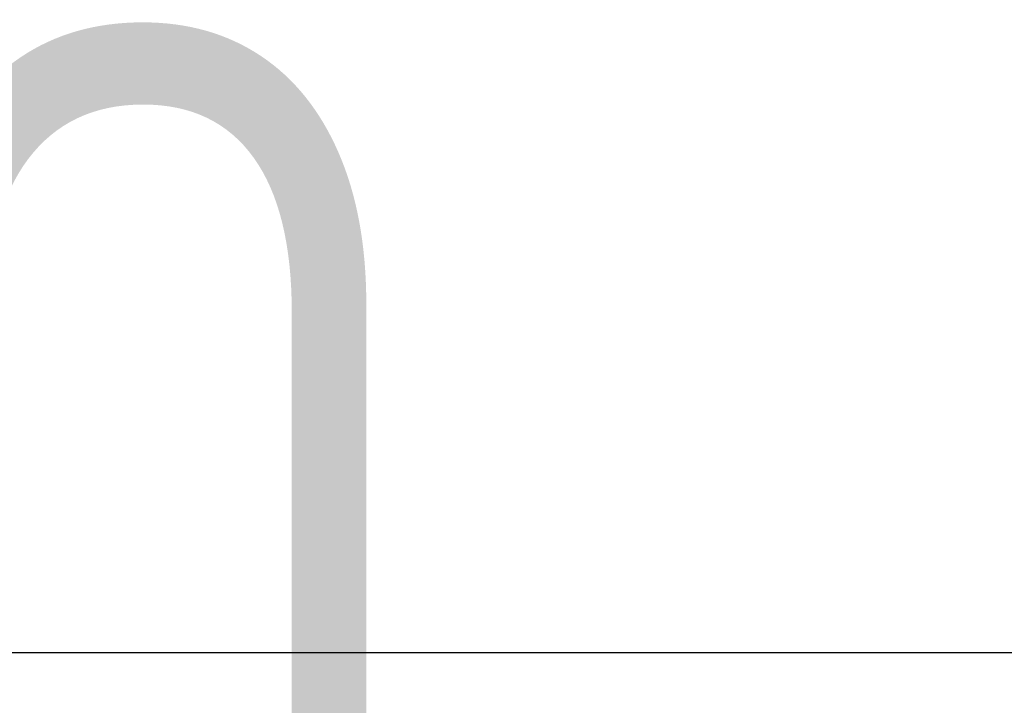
# Model space of a CAD drawing. Header units: millimetres. Extents: x -134 to 755, y -69 to 356.
# Tile 11 of 13: x 17 to 109, y 292 to 356. Entities that reach past the tile are written whole.
import ezdxf
from ezdxf.enums import TextEntityAlignment as Align

# ---------------------------------------------------------------- set-up
doc = ezdxf.new("R2018")
doc.units = ezdxf.units.MM
doc.layers.add('Кромка (ГОСТ)', color=7, linetype='Continuous', lineweight=50)
doc.layers.add('Обозначение (ГОСТ)', color=7, linetype='Continuous', lineweight=25)
doc.styles.get("Standard").update_dxf_attribs({"font": 'GOST Common Italic.ttf'})

# ---------------------------------------------------------------- blocks, each defined once
blk = doc.blocks.new('ГОСТ - Доп. графы 3')
at = {"layer": 'Обозначение (ГОСТ)', "lineweight": 30, "width": 0.8}
blk.add_attdef('ОБОЗНАЧЕНИЕ', text='', height=5, rotation=180, dxfattribs=at).set_placement((34.942, -6.968), align=Align.MIDDLE_CENTER)
blk = doc.blocks.new('Рамки ГОСТ_ граница 297x210')
at = {"layer": 'Кромка (ГОСТ)', "lineweight": 25}
blk.add_line((0, 297), (210, 297), dxfattribs=at)

msp = doc.modelspace()

# ---------------------------------------------------------------- block references
ref = msp.add_blockref('ГОСТ - Доп. графы 3', (20, 292))
lines = msp.add_mtext('\\W0.8000;UD50 ', dxfattribs={"layer": 'Обозначение (ГОСТ)', "insert": (54.9421, 285.0324), "char_height": 70.124838, "attachment_point": 1, "rotation": 180})
ref.add_attrib('ОБОЗНАЧЕНИЕ', '', (54.9421, 285.0324)).embed_mtext(lines)
msp.add_blockref('Рамки ГОСТ_ граница 297x210', (0, 0))

doc.saveas('drawing.dxf')
